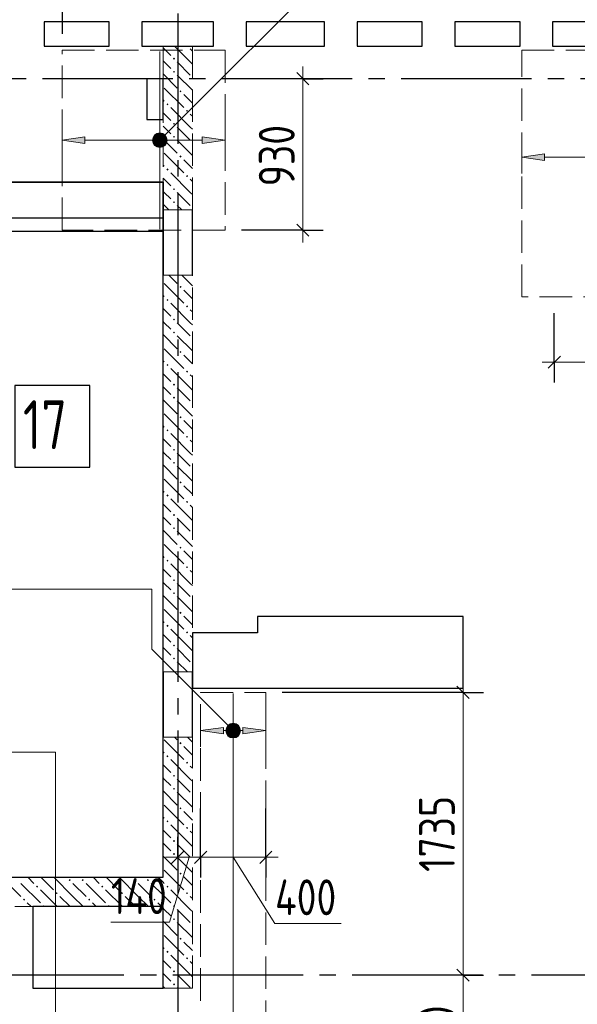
# Model space of a CAD drawing. Header units: millimetres. Extents: x 0 to 61017, y 0 to 42000.
# Tile 10 of 24: x 20670 to 24091, y 28621 to 34662. Entities that reach past the tile are written whole.
import ezdxf

# ---------------------------------------------------------------- set-up
doc = ezdxf.new("R2010")
doc.units = ezdxf.units.MM
doc.linetypes.add('______2', pattern=[270, 200, -70])
doc.linetypes.add('______5', pattern=[1100, 800, -100, 100, -100])
for name, color, linetype, lineweight in [('Standard', 7, 'Continuous', 25), ('ДОП Верх по У', 7, 'Continuous', 25), ('ЖБ Балка Вышележаща', 7, 'Continuous', 25), ('Макрос окна_ макрос двери', 7, 'Continuous', 18), ('Оси', 40, '______5', 18), ('Позиционная метка номер позиции', 7, 'Continuous', 13), ('Примечания', 7, 'Continuous', 25)]:
    doc.layers.add(name, color=color, linetype=linetype, lineweight=lineweight)
for name, color, linetype, lineweight, true_color in [('ЖБ Балка Нижележащая', 7, '______2', 25, 0x8c8cff), ('ЖБ Перекрытие верхний уровень', 7, 'Continuous', 25, 0xe0e0ff), ('ЖБ Стена верхний уровень', 7, 'Continuous', 25, 0x006e00)]:
    doc.layers.add(name, color=color, linetype=linetype, lineweight=lineweight, true_color=true_color)
doc.styles.add('GOST 2.304-81', font='txt')
doc.styles.add('ISOCPEUR', font='txt')

msp = doc.modelspace()

# ---------------------------------------------------------------- hatches: boundary and pattern name
at = {"layer": 'ДОП Верх по У', "linetype": 'Continuous', "lineweight": 13, "transparency": 33554687}
for points in [[(21497.7, 33941.7), (21511.2, 33890.7), (21511.2, 33955.2)], [(21511.2, 33955.2), (21530, 33885.5), (21530, 33960.5)], [(21511.2, 33955.2), (21511.2, 33890.7), (21530, 33885.5)], [(21530, 33960.5), (21530, 33885.5), (21548.7, 33890.7)], [(21530, 33960.5), (21548.7, 33890.7), (21548.7, 33955.2)], [(21548.7, 33955.2), (21548.7, 33890.7), (21562.2, 33904.2)], [(21548.7, 33955.2), (21562.2, 33904.2), (21562.2, 33941.7)], [(21497.7, 33904.2), (21497.7, 33941.7), (21492.5, 33923)], [(21497.7, 33941.7), (21497.7, 33904.2), (21511.2, 33890.7)], [(21562.2, 33941.7), (21562.2, 33904.2), (21567.5, 33923)], [(21790, 33903), (21930, 33923), (21790, 33943)], [(21947.7, 30318.8), (21961.2, 30267.8), (21961.2, 30332.3)], [(21961.2, 30332.3), (21980, 30262.5), (21980, 30337.5)], [(21961.2, 30332.3), (21961.2, 30267.8), (21980, 30262.5)], [(21980, 30337.5), (21980, 30262.5), (21998.7, 30267.8)], [(21980, 30337.5), (21998.7, 30267.8), (21998.7, 30332.3)], [(21998.7, 30332.3), (21998.7, 30267.8), (22012.2, 30281.3)], [(21998.7, 30332.3), (22012.2, 30281.3), (22012.2, 30318.8)], [(21947.7, 30281.3), (21947.7, 30318.8), (21942.5, 30300)], [(21947.7, 30318.8), (21947.7, 30281.3), (21961.2, 30267.8)], [(22012.2, 30318.8), (22012.2, 30281.3), (22017.5, 30300)], [(22040, 30280), (22180, 30300), (22040, 30320)]]:
    msp.add_hatch(color=7, dxfattribs=at).paths.add_polyline_path(points)
for points in [[(21070, 33903), (20930, 33923), (21070, 33943)], [(23890, 33799), (23750, 33819), (23890, 33839)], [(21920, 30280), (21780, 30300), (21920, 30320)]]:
    msp.add_hatch(color=7, dxfattribs=at).paths.add_polyline_path(points, flags=16)
at = {"layer": 'ЖБ Стена верхний уровень', "linetype": 'Continuous', "lineweight": 18, "transparency": 33554687}
for points in [[(21700.3, 34500), (21697, 34496.6), (21693.6, 34500)], [(21610.5, 34423.1), (21616.9, 34429.6), (21623.4, 34423.1), (21616.9, 34416.6)], [(21610.5, 34343.1), (21616.9, 34349.6), (21623.4, 34343.1), (21616.9, 34336.6)], [(21650.5, 34223.1), (21657, 34229.6), (21663.5, 34223.1), (21657, 34216.6)], [(21570.5, 34143.1), (21577, 34149.6), (21583.5, 34143.1), (21577, 34136.6)], [(21690.5, 34103.1), (21697, 34109.6), (21703.4, 34103.1), (21697, 34096.6)], [(21610.5, 34023.1), (21616.9, 34029.6), (21623.4, 34023.1), (21616.9, 34016.6)], [(21610.5, 33943.1), (21616.9, 33949.6), (21623.4, 33943.1), (21616.9, 33936.6)], [(21650.5, 33823.1), (21657, 33829.6), (21663.5, 33823.1), (21657, 33816.6)], [(21570.5, 33743.1), (21577, 33749.6), (21583.5, 33743.1), (21577, 33736.6)], [(21690.5, 33703.1), (21697, 33709.6), (21703.4, 33703.1), (21697, 33696.6)], [(21610.5, 33623.1), (21616.9, 33629.6), (21623.4, 33623.1), (21616.9, 33616.6)], [(21610.5, 33543.1), (21616.9, 33549.6), (21623.4, 33543.1), (21616.9, 33536.6)], [(21650.5, 33023.1), (21657, 33029.6), (21663.5, 33023.1), (21657, 33016.6)], [(21570.5, 32943.1), (21577, 32949.6), (21583.5, 32943.1), (21577, 32936.6)], [(21690.5, 32903.1), (21697, 32909.6), (21703.4, 32903.1), (21697, 32896.6)], [(21610.5, 32823.1), (21616.9, 32829.6), (21623.4, 32823.1), (21616.9, 32816.6)], [(21610.5, 32743.1), (21616.9, 32749.6), (21623.4, 32743.1), (21616.9, 32736.6)], [(21650.5, 32623.1), (21657, 32629.6), (21663.5, 32623.1), (21657, 32616.6)], [(21570.5, 32543.1), (21577, 32549.6), (21583.5, 32543.1), (21577, 32536.6)], [(21690.5, 32503.1), (21697, 32509.6), (21703.4, 32503.1), (21697, 32496.6)], [(21610.5, 32423.1), (21616.9, 32429.6), (21623.4, 32423.1), (21616.9, 32416.6)], [(21610.5, 32343.1), (21616.9, 32349.6), (21623.4, 32343.1), (21616.9, 32336.6)], [(21650.5, 32223.1), (21657, 32229.6), (21663.5, 32223.1), (21657, 32216.6)], [(21570.5, 32143.1), (21577, 32149.6), (21583.5, 32143.1), (21577, 32136.6)], [(21690.5, 32103.1), (21697, 32109.6), (21703.4, 32103.1), (21697, 32096.6)], [(21610.5, 32023.1), (21616.9, 32029.6), (21623.4, 32023.1), (21616.9, 32016.6)], [(21610.5, 31943.1), (21616.9, 31949.6), (21623.4, 31943.1), (21616.9, 31936.6)], [(21650.5, 31823.1), (21657, 31829.6), (21663.5, 31823.1), (21657, 31816.6)], [(21570.5, 31743.1), (21577, 31749.6), (21583.5, 31743.1), (21577, 31736.6)], [(21690.5, 31703.1), (21697, 31709.6), (21703.4, 31703.1), (21697, 31696.6)], [(21610.5, 31623.1), (21616.9, 31629.6), (21623.4, 31623.1), (21616.9, 31616.6)], [(21610.5, 31543.1), (21616.9, 31549.6), (21623.4, 31543.1), (21616.9, 31536.6)], [(21650.5, 31423.1), (21657, 31429.6), (21663.5, 31423.1), (21657, 31416.6)], [(21570.5, 31343.1), (21577, 31349.6), (21583.5, 31343.1), (21577, 31336.6)], [(21690.5, 31303.1), (21697, 31309.6), (21703.4, 31303.1), (21697, 31296.6)], [(21610.5, 31223.1), (21616.9, 31229.6), (21623.4, 31223.1), (21616.9, 31216.6)], [(21610.5, 31143.1), (21616.9, 31149.6), (21623.4, 31143.1), (21616.9, 31136.6)], [(21650.5, 31023.1), (21657, 31029.6), (21663.5, 31023.1), (21657, 31016.6)], [(21570.5, 30943.1), (21577, 30949.6), (21583.5, 30943.1), (21577, 30936.6)], [(21690.5, 30903.1), (21697, 30909.6), (21703.4, 30903.1), (21697, 30896.6)], [(21610.5, 30823.1), (21616.9, 30829.6), (21623.4, 30823.1), (21616.9, 30816.6)], [(21610.5, 30743.1), (21616.9, 30749.6), (21623.4, 30743.1), (21616.9, 30736.6)], [(21650.5, 30223.1), (21657, 30229.6), (21663.5, 30223.1), (21657, 30216.6)], [(21570.5, 30143.1), (21577, 30149.6), (21583.5, 30143.1), (21577, 30136.6)], [(21690.5, 30103.1), (21697, 30109.6), (21703.4, 30103.1), (21697, 30096.6)], [(21610.5, 30023.1), (21616.9, 30029.6), (21623.4, 30023.1), (21616.9, 30016.6)], [(21610.5, 29943.1), (21616.9, 29949.6), (21623.4, 29943.1), (21616.9, 29936.6)], [(21650.5, 29823.1), (21657, 29829.6), (21663.5, 29823.1), (21657, 29816.6)], [(21570.5, 29743.1), (21577, 29749.6), (21583.5, 29743.1), (21577, 29736.6)], [(21690.5, 29703.1), (21697, 29709.6), (21703.4, 29703.1), (21697, 29696.6)], [(21610.5, 29623.1), (21616.9, 29629.6), (21623.4, 29623.1), (21616.9, 29616.6)], [(21610.5, 29543.1), (21616.9, 29549.6), (21623.4, 29543.1), (21616.9, 29536.6)], [(21650.5, 29423.1), (21657, 29429.6), (21663.5, 29423.1), (21657, 29416.6)], [(20970.5, 29383.1), (20977, 29389.6), (20983.5, 29383.1), (20977, 29376.6)], [(21050.5, 29383.1), (21057, 29389.6), (21063.5, 29383.1), (21057, 29376.6)], [(21370.5, 29383.1), (21377, 29389.6), (21383.5, 29383.1), (21377, 29376.6)], [(21450.5, 29383.1), (21457, 29389.6), (21463.5, 29383.1), (21457, 29376.6)], [(20770.5, 29343.1), (20777, 29349.6), (20783.5, 29343.1), (20777, 29336.6)], [(20890.5, 29303.1), (20897, 29309.6), (20903.4, 29303.1), (20897, 29296.6)], [(21170.5, 29343.1), (21177, 29349.6), (21183.5, 29343.1), (21177, 29336.6)], [(21290.5, 29303.1), (21297, 29309.6), (21303.4, 29303.1), (21297, 29296.6)], [(21570.5, 29343.1), (21577, 29349.6), (21583.5, 29343.1), (21577, 29336.6)], [(21690.5, 29303.1), (21697, 29309.6), (21703.4, 29303.1), (21697, 29296.6)], [(20690.5, 29263.1), (20697, 29269.6), (20703.4, 29263.1), (20697, 29256.6)], [(21090.5, 29263.1), (21097, 29269.6), (21103.4, 29263.1), (21097, 29256.6)], [(21490.5, 29263.1), (21497, 29269.6), (21503.4, 29263.1), (21497, 29256.6)], [(20810.5, 29223.1), (20816.9, 29229.6), (20823.4, 29223.1), (20820.3, 29220), (20813.6, 29220)], [(21210.5, 29223.1), (21216.9, 29229.6), (21223.4, 29223.1), (21220.3, 29220), (21213.6, 29220)], [(21610.5, 29223.1), (21616.9, 29229.6), (21623.4, 29223.1), (21616.9, 29216.6)], [(21610.5, 29143.1), (21616.9, 29149.6), (21623.4, 29143.1), (21616.9, 29136.6)], [(21650.5, 29023.1), (21657, 29029.6), (21663.5, 29023.1), (21657, 29016.6)], [(21570.5, 28943.1), (21577, 28949.6), (21583.5, 28943.1), (21577, 28936.6)], [(21690.5, 28903.1), (21697, 28909.6), (21703.4, 28903.1), (21697, 28896.6)], [(21610.5, 28823.1), (21616.9, 28829.6), (21623.4, 28823.1), (21616.9, 28816.6)], [(21610.5, 28743.1), (21616.9, 28749.6), (21623.4, 28743.1), (21616.9, 28736.6)]]:
    msp.add_hatch(color=7, dxfattribs=at).paths.add_polyline_path(points, flags=16)
at = {"layer": 'Позиционная метка номер позиции', "linetype": 'Continuous', "lineweight": 13, "transparency": 33554687}
for points in [[(21486.7, 33934.5), (21561.8, 33891.2), (21498.2, 33954.8)], [(21498.2, 33954.8), (21573.3, 33911.5), (21518.5, 33966.3)], [(21498.2, 33954.8), (21561.8, 33891.2), (21573.3, 33911.5)], [(21518.5, 33966.3), (21573.3, 33911.5), (21573.3, 33934.5)], [(21518.5, 33966.3), (21573.3, 33934.5), (21541.5, 33966.3)], [(21541.5, 33966.3), (21573.3, 33934.5), (21561.8, 33954.8)], [(21486.7, 33911.5), (21541.5, 33879.7), (21486.7, 33934.5)], [(21486.7, 33934.5), (21541.5, 33879.7), (21561.8, 33891.2)], [(21518.5, 33879.7), (21486.7, 33911.5), (21498.2, 33891.2)], [(21486.7, 33911.5), (21518.5, 33879.7), (21541.5, 33879.7)], [(21948.2, 30268.2), (21991.4, 30343.3), (21936.7, 30288.5)], [(21936.7, 30288.5), (21991.4, 30343.3), (21968.5, 30343.3)], [(21936.7, 30288.5), (21968.5, 30343.3), (21936.7, 30311.5)], [(21936.7, 30311.5), (21968.5, 30343.3), (21948.2, 30331.8)], [(21948.2, 30268.2), (22011.8, 30331.8), (21991.4, 30343.3)], [(21968.5, 30256.7), (22011.8, 30331.8), (21948.2, 30268.2)], [(21968.5, 30256.7), (22023.3, 30311.5), (22011.8, 30331.8)], [(21991.4, 30256.7), (22023.3, 30311.5), (21968.5, 30256.7)], [(21991.4, 30256.7), (22023.3, 30288.5), (22023.3, 30311.5)], [(22023.3, 30288.5), (21991.4, 30256.7), (22011.8, 30268.2)]]:
    msp.add_hatch(color=7, dxfattribs=at).paths.add_polyline_path(points)

# ---------------------------------------------------------------- linework, layer by layer
at = {"layer": 'Standard', "color": 251, "linetype": 'Continuous', "lineweight": -3, "true_color": 0x656565, "transparency": 33554687}
for p, q in [((20930, 36650), (20930, 34575)), ((22407.2, 34300), (22030, 34300)), ((22407.2, 34300), (22282.2, 34300)), ((22407.2, 34300), (22532.2, 34300)), ((22407.2, 33371), (22030, 33371)), ((22407.2, 33371), (22282.2, 33371)), ((22407.2, 33371), (22532.2, 33371)), ((23950, 32561), (23950, 32861)), ((23950, 32561), (23950, 32686)), ((23950, 32561), (23950, 32436)), ((23390, 30535), (22280, 30535)), ((23390, 30535), (23265, 30535)), ((23390, 30535), (23515, 30535)), ((21780, 29523), (21780, 29823)), ((22180, 29523), (22180, 29823)), ((21640, 29523), (21640, 29648)), ((21780, 29523), (21780, 29648)), ((22180, 29523), (22180, 29648)), ((21640, 29523), (21640, 29398)), ((21640, 29523), (21640, 29523)), ((21780, 29523), (21780, 29398)), ((22180, 29523), (22180, 29398)), ((23390, 28800), (23265, 28800)), ((23390, 28800), (23515, 28800)), ((23390, 28800), (23390, 28800))]:
    msp.add_line(p, q, dxfattribs=at)
at = {"layer": 'Standard', "color": 7, "linetype": 'Continuous', "lineweight": 25, "transparency": 33554687}
for p, q in [((20820, 34650), (20820, 34500)), ((21220, 34650), (20820, 34650)), ((21220, 34500), (21220, 34650)), ((21420, 34650), (21420, 34500)), ((21860, 34650), (21420, 34650)), ((21860, 34500), (21860, 34650)), ((22060, 34650), (22060, 34500)), ((22540, 34650), (22060, 34650)), ((22540, 34500), (22540, 34650)), ((22740, 34650), (22740, 34500)), ((23140, 34650), (22740, 34650)), ((23140, 34500), (23140, 34650)), ((23340, 34650), (23340, 34500)), ((23740, 34650), (23340, 34650)), ((23740, 34500), (23740, 34650)), ((23940, 34650), (23940, 34500)), ((24340, 34650), (23940, 34650)), ((20820, 34500), (21220, 34500)), ((21420, 34500), (21860, 34500)), ((22060, 34500), (22540, 34500)), ((22740, 34500), (23140, 34500)), ((23340, 34500), (23740, 34500)), ((23940, 34500), (24340, 34500)), ((22369.7, 34337.5), (22444.7, 34262.5)), ((21450, 34300), (21450, 34050)), ((21550, 34300), (21450, 34300)), ((21550, 34050), (21550, 34300)), ((21450, 34050), (21550, 34050)), ((19020, 33665), (21550, 33665)), ((21550, 33665), (19020, 33665)), ((21550, 33665), (21550, 33445)), ((21550, 33445), (21550, 33665)), ((21550, 33445), (19020, 33445)), ((21550, 29400), (21550, 33445)), ((19020, 33365), (21550, 33365)), ((22369.7, 33408.5), (22444.7, 33333.5)), ((23912.5, 32523.5), (23987.5, 32598.5)), ((22130, 31000), (22130, 30900)), ((23390, 31000), (22130, 31000)), ((23390, 30560), (23390, 31000)), ((21730, 30900), (21730, 30560)), ((22130, 30900), (21730, 30900)), ((23352.5, 30572.5), (23427.5, 30497.5)), ((21730, 30560), (23390, 30560)), ((21602.5, 29485.5), (21677.5, 29560.5)), ((21742.5, 29485.5), (21817.5, 29560.5)), ((22142.5, 29485.5), (22217.5, 29560.5)), ((20255, 29400), (21550, 29400)), ((20750, 29220), (20750, 28720)), ((21550, 29220), (20750, 29220)), ((21550, 28720), (21550, 29220)), ((23352.5, 28837.5), (23427.5, 28762.5)), ((20750, 28720), (21550, 28720))]:
    msp.add_line(p, q, dxfattribs=at)
at = {"layer": 'Standard', "color": 7, "linetype": 'Continuous', "lineweight": 13, "transparency": 33554687}
for p, q in [((22407.2, 34300), (22407.2, 34375)), ((22407.2, 33371), (22407.2, 33296)), ((23950, 32561), (23875, 32561)), ((23950, 32561), (24940, 32561)), ((23390, 30535), (23390, 30610)), ((21640, 29523), (21565, 29523)), ((21710, 29523), (21589.3, 29124.5)), ((21640, 29523), (21780, 29523)), ((21780, 29523), (22180, 29523)), ((21980, 29523), (22236.5, 29117.3)), ((22180, 29523), (22255, 29523)), ((21589.3, 29124.5), (21229.6, 29124.5)), ((22236.5, 29117.3), (22643.2, 29117.3)), ((23390, 28800), (23390, 28100))]:
    msp.add_line(p, q, dxfattribs=at)
for points in [[(22407.2, 34300), (22407.2, 33538.9), (22407.2, 33538.9), (22407.2, 33371)], [(23390, 30535), (23390, 29336.7), (23390, 29336.7), (23390, 28800)]]:
    msp.add_lwpolyline(points, dxfattribs=at)
at = {"layer": 'ДОП Верх по У', "color": 7, "linetype": 'Continuous', "lineweight": 18, "transparency": 33554687}
for p, q in [((21530, 33378), (21530, 34468)), ((21980, 28109), (21980, 30529))]:
    msp.add_line(p, q, dxfattribs=at)
at = {"layer": 'ДОП Верх по У', "color": 251, "linetype": 'Continuous', "lineweight": 13, "true_color": 0x494949, "transparency": 33554687}
for p, q in [((20930, 33923), (20930, 34023)), ((21930, 33923), (21930, 34023)), ((21530, 33960.5), (21530, 33960.5)), ((20930, 33923), (21070, 33943)), ((21070, 33903), (20930, 33923)), ((20930, 33923), (20930, 33823)), ((20930, 33923), (20930, 33923)), ((21070, 33943), (21070, 33903)), ((21070, 33923), (21500, 33923)), ((21560, 33923), (21790, 33923)), ((21930, 33923), (21790, 33943)), ((21790, 33943), (21790, 33903)), ((21790, 33903), (21930, 33923)), ((21930, 33923), (21930, 33823)), ((21930, 33923), (21930, 33923)), ((23750, 33819), (23750, 33919)), ((21530, 33885.5), (21530, 33885.5)), ((23750, 33819), (23890, 33839)), ((23890, 33839), (23890, 33799)), ((23890, 33799), (23750, 33819)), ((23750, 33819), (23750, 33719)), ((23750, 33819), (23750, 33819)), ((23890, 33819), (24720, 33819)), ((21780, 30300), (21780, 30400)), ((22180, 30300), (22180, 30400)), ((21980, 30337.5), (21980, 30337.5)), ((21780, 30300), (21920, 30320)), ((21920, 30280), (21780, 30300)), ((21780, 30300), (21780, 30200)), ((21780, 30300), (21780, 30300)), ((21920, 30320), (21920, 30280)), ((21920, 30300), (21950, 30300)), ((22010, 30300), (22040, 30300)), ((22180, 30300), (22040, 30320)), ((22040, 30320), (22040, 30280)), ((22040, 30280), (22180, 30300)), ((22180, 30300), (22180, 30200)), ((22180, 30300), (22180, 30300)), ((21980, 30262.5), (21980, 30262.5))]:
    msp.add_line(p, q, dxfattribs=at)
at = {"layer": 'ДОП Верх по У', "color": 7, "linetype": 'Continuous', "lineweight": 25, "transparency": 33554687}
msp.add_lwpolyline([(20640, 31917.5), (21100, 31917.5), (21100, 32417.5), (20640, 32417.5), (20640, 31917.5)], dxfattribs=at)
at = {"layer": 'ДОП Верх по У', "color": 251, "linetype": 'Continuous', "lineweight": 13, "true_color": 0x494949, "transparency": 33554687}
for centre in [(21530, 33923), (21980, 30300)]:
    msp.add_circle(centre, 37.5, dxfattribs=at)
at = {"layer": 'ЖБ Балка Вышележаща', "color": 7, "linetype": 'Continuous', "lineweight": 18, "transparency": 33554687}
for p, q in [((21550, 33365), (21550, 33445)), ((19020, 33365), (21550, 33365))]:
    msp.add_line(p, q, dxfattribs=at)
at = {"layer": 'ЖБ Балка Нижележащая', "color": 251, "linetype": '______2', "lineweight": 18, "true_color": 0x656565, "transparency": 33554687}
for p, q in [((21550, 33665), (19020, 33665)), ((21550, 33445), (21550, 33665))]:
    msp.add_line(p, q, dxfattribs=at)
at = {"layer": 'ЖБ Перекрытие верхний уровень', "color": 7, "linetype": 'Continuous', "lineweight": 18, "transparency": 33554687}
for p, q in [((20820, 34500), (20820, 34650)), ((20820, 34650), (21220, 34650)), ((21220, 34650), (21220, 34500)), ((21420, 34500), (21420, 34650)), ((21420, 34650), (21860, 34650)), ((21860, 34650), (21860, 34500)), ((22060, 34500), (22060, 34650)), ((22060, 34650), (22540, 34650)), ((22540, 34650), (22540, 34500)), ((22740, 34650), (23140, 34650)), ((22740, 34500), (22740, 34650)), ((23140, 34650), (23140, 34500)), ((23340, 34650), (23740, 34650)), ((23340, 34500), (23340, 34650)), ((23740, 34650), (23740, 34500)), ((23940, 34500), (23940, 34650)), ((23940, 34650), (24340, 34650)), ((21220, 34500), (20820, 34500)), ((21730, 34500), (21420, 34500)), ((21860, 34500), (21730, 34500)), ((22540, 34500), (22060, 34500)), ((23140, 34500), (22740, 34500)), ((23740, 34500), (23340, 34500)), ((24340, 34500), (23940, 34500)), ((21550, 34300), (21450, 34300)), ((21450, 34300), (21450, 34050)), ((21550, 34050), (21550, 34300)), ((21450, 34050), (21550, 34050)), ((19020, 33445), (21550, 33445)), ((21550, 33445), (21550, 29400)), ((23390, 31000), (22130, 31000)), ((22130, 31000), (22130, 30900)), ((23390, 30560), (23390, 31000)), ((22130, 30900), (21730, 30900)), ((21730, 30900), (21730, 30560)), ((21730, 30560), (22130, 30560)), ((22130, 30560), (23390, 30560)), ((21550, 29400), (20255, 29400)), ((21550, 29220), (20750, 29220)), ((20750, 29220), (20750, 28720)), ((21550, 28720), (21550, 29220)), ((20750, 28720), (21550, 28720))]:
    msp.add_line(p, q, dxfattribs=at)
at = {"layer": 'ЖБ Стена верхний уровень', "color": 251, "linetype": '______2', "lineweight": 13, "true_color": 0x656565, "transparency": 33554687}
for p, q in [((21730, 34500), (21550, 34500)), ((21550, 34500), (21550, 33495)), ((21730, 33495), (21730, 34500)), ((21730, 33495), (21550, 33495)), ((21730, 33495), (21550, 33495)), ((21550, 33095), (21730, 33095)), ((21550, 33095), (21730, 33095)), ((21550, 33095), (21550, 30660)), ((21730, 30660), (21730, 33095)), ((21730, 30660), (21550, 30660)), ((21550, 30260), (21730, 30260)), ((21550, 30260), (21550, 29400)), ((21730, 28720), (21730, 30260)), ((21550, 29400), (20255, 29400)), ((19020, 29220), (21550, 29220)), ((21550, 29220), (21550, 28720)), ((21550, 28720), (21730, 28720))]:
    msp.add_line(p, q, dxfattribs=at)
at = {"layer": 'ЖБ Стена верхний уровень', "color": 9, "linetype": 'Continuous', "lineweight": 18, "true_color": 0xc7c7c7, "transparency": 33554687}
for p, q in [((21716.9, 34403.1), (21620.1, 34500)), ((21550, 34490.1), (21597, 34443.1)), ((21716.9, 34483.1), (21730, 34470.1)), ((21557, 34403.1), (21550, 34410.1)), ((21597, 34363.1), (21557, 34403.1)), ((21637, 34403.1), (21716.9, 34323.1)), ((21716.9, 34403.1), (21730, 34390.1)), ((21550, 34330.1), (21637, 34243.1)), ((21637, 34323.1), (21730, 34230.1)), ((21557, 34243.1), (21677, 34123.1)), ((21730, 34150.1), (21677, 34203.1)), ((21550, 34170.1), (21557, 34163.1)), ((21550, 34090.1), (21597, 34043.1)), ((21716.9, 34003.1), (21597, 34123.1)), ((21716.9, 34083.1), (21730, 34070.1)), ((21557, 34003.1), (21550, 34010.1)), ((21597, 33963.1), (21557, 34003.1)), ((21637, 34003.1), (21716.9, 33923.1)), ((21716.9, 34003.1), (21730, 33990.1)), ((21550, 33930.1), (21637, 33843.1)), ((21637, 33923.1), (21730, 33830.1)), ((21557, 33843.1), (21677, 33723.1)), ((21730, 33750.1), (21677, 33803.1)), ((21550, 33770.1), (21557, 33763.1)), ((21716.9, 33603.1), (21597, 33723.1)), ((21550, 33690.1), (21597, 33643.1)), ((21716.9, 33683.1), (21730, 33670.1)), ((21557, 33603.1), (21550, 33610.1)), ((21597, 33563.1), (21557, 33603.1)), ((21637, 33603.1), (21716.9, 33523.1)), ((21716.9, 33603.1), (21730, 33590.1)), ((21550, 33530.1), (21585.1, 33495)), ((21637, 33523.1), (21665.1, 33495)), ((21585.1, 33095), (21637, 33043.1)), ((21557, 33043.1), (21677, 32923.1)), ((21550, 32970.1), (21557, 32963.1)), ((21550, 32890.1), (21597, 32843.1)), ((21716.9, 32803.1), (21597, 32923.1)), ((21557, 32803.1), (21550, 32810.1)), ((21597, 32763.1), (21557, 32803.1)), ((21637, 32803.1), (21716.9, 32723.1)), ((21550, 32730.1), (21637, 32643.1)), ((21557, 32643.1), (21677, 32523.1)), ((21550, 32570.1), (21557, 32563.1)), ((21716.9, 32403.1), (21597, 32523.1)), ((21550, 32490.1), (21597, 32443.1)), ((21557, 32403.1), (21550, 32410.1)), ((21597, 32363.1), (21557, 32403.1)), ((21637, 32403.1), (21716.9, 32323.1)), ((21550, 32330.1), (21637, 32243.1)), ((21557, 32243.1), (21677, 32123.1)), ((21550, 32170.1), (21557, 32163.1)), ((21550, 32090.1), (21597, 32043.1)), ((21716.9, 32003.1), (21597, 32123.1)), ((21557, 32003.1), (21550, 32010.1)), ((21597, 31963.1), (21557, 32003.1)), ((21637, 32003.1), (21716.9, 31923.1)), ((21550, 31930.1), (21637, 31843.1)), ((21557, 31843.1), (21677, 31723.1)), ((21550, 31770.1), (21557, 31763.1)), ((21716.9, 31603.1), (21597, 31723.1)), ((21550, 31690.1), (21597, 31643.1)), ((21557, 31603.1), (21550, 31610.1)), ((21597, 31563.1), (21557, 31603.1)), ((21637, 31603.1), (21716.9, 31523.1)), ((21550, 31530.1), (21637, 31443.1)), ((21557, 31443.1), (21677, 31323.1)), ((21550, 31370.1), (21557, 31363.1)), ((21716.9, 31203.1), (21597, 31323.1)), ((21550, 31290.1), (21597, 31243.1)), ((21557, 31203.1), (21550, 31210.1)), ((21597, 31163.1), (21557, 31203.1)), ((21637, 31203.1), (21716.9, 31123.1)), ((21550, 31130.1), (21637, 31043.1)), ((21557, 31043.1), (21677, 30923.1)), ((21550, 30970.1), (21557, 30963.1)), ((21550, 30890.1), (21597, 30843.1)), ((21716.9, 30803.1), (21597, 30923.1)), ((21557, 30803.1), (21550, 30810.1)), ((21597, 30763.1), (21557, 30803.1)), ((21637, 30803.1), (21716.9, 30723.1)), ((21550, 30730.1), (21620.1, 30660)), ((21637, 30723.1), (21700.1, 30660)), ((21557, 30243.1), (21677, 30123.1)), ((21620.1, 30260), (21637, 30243.1)), ((21550, 30170.1), (21557, 30163.1)), ((21550, 30090.1), (21597, 30043.1)), ((21716.9, 30003.1), (21597, 30123.1)), ((21557, 30003.1), (21550, 30010.1)), ((21597, 29963.1), (21557, 30003.1)), ((21637, 30003.1), (21716.9, 29923.1)), ((21550, 29930.1), (21637, 29843.1)), ((21557, 29843.1), (21677, 29723.1)), ((21550, 29770.1), (21557, 29763.1)), ((21550, 29690.1), (21597, 29643.1)), ((21716.9, 29603.1), (21597, 29723.1)), ((21557, 29603.1), (21550, 29610.1)), ((21597, 29563.1), (21557, 29603.1)), ((21637, 29603.1), (21716.9, 29523.1)), ((21550, 29530.1), (21637, 29443.1)), ((21557, 29443.1), (21677, 29323.1)), ((20597, 29363.1), (20677, 29283.1)), ((20677, 29363.1), (20797, 29243.1)), ((20720.1, 29400), (20757, 29363.1)), ((20800.1, 29400), (20877, 29323.1)), ((20997, 29283.1), (20880.1, 29400)), ((20997, 29363.1), (21077, 29283.1)), ((21077, 29363.1), (21197, 29243.1)), ((21120.1, 29400), (21157, 29363.1)), ((21200.1, 29400), (21277, 29323.1)), ((21397, 29283.1), (21280.1, 29400)), ((21397, 29363.1), (21477, 29283.1)), ((21477, 29363.1), (21550, 29290.1)), ((21520.1, 29400), (21550, 29370.1)), ((21550, 29370.1), (21557, 29363.1)), ((20900.1, 29220), (20797, 29323.1)), ((21300.1, 29220), (21197, 29323.1)), ((21716.9, 29203.1), (21597, 29323.1)), ((20740.1, 29220), (20716.9, 29243.1)), ((20916.9, 29283.1), (20980.1, 29220)), ((20997, 29283.1), (21060.1, 29220)), ((21140.1, 29220), (21116.9, 29243.1)), ((21316.9, 29283.1), (21380.1, 29220)), ((21397, 29283.1), (21460.1, 29220)), ((21540.1, 29220), (21516.9, 29243.1)), ((21550, 29290.1), (21597, 29243.1)), ((21557, 29203.1), (21550, 29210.1)), ((21597, 29163.1), (21557, 29203.1)), ((21637, 29203.1), (21716.9, 29123.1)), ((21550, 29130.1), (21637, 29043.1)), ((21557, 29043.1), (21677, 28923.1)), ((21550, 28970.1), (21557, 28963.1)), ((21550, 28890.1), (21597, 28843.1)), ((21716.9, 28803.1), (21597, 28923.1)), ((21557, 28803.1), (21550, 28810.1)), ((21597, 28763.1), (21557, 28803.1)), ((21637, 28803.1), (21716.9, 28723.1)), ((21550, 28730.1), (21560.1, 28720)), ((21637, 28723.1), (21640.1, 28720))]:
    msp.add_line(p, q, dxfattribs=at)
for points in [[(21665.1, 33095), (21730, 33030.1), (21730, 33030.1), (21730, 33030.1), (21730, 33030.1)], [(21730, 32950.1), (21730, 32950.1), (21730, 32950.1), (21730, 32950.1), (21677, 33003.1)], [(21716.9, 32883.1), (21730, 32870.1), (21730, 32870.1), (21730, 32870.1), (21730, 32870.1)], [(21716.9, 32803.1), (21730, 32790.1), (21730, 32790.1), (21730, 32790.1), (21730, 32790.1)], [(21637, 32723.1), (21730, 32630.1), (21730, 32630.1), (21730, 32630.1), (21730, 32630.1)], [(21730, 32550.1), (21730, 32550.1), (21730, 32550.1), (21730, 32550.1), (21677, 32603.1)], [(21716.9, 32483.1), (21730, 32470.1), (21730, 32470.1), (21730, 32470.1), (21730, 32470.1)], [(21716.9, 32403.1), (21730, 32390.1), (21730, 32390.1), (21730, 32390.1), (21730, 32390.1)], [(21637, 32323.1), (21730, 32230.1), (21730, 32230.1), (21730, 32230.1), (21730, 32230.1)], [(21730, 32150.1), (21730, 32150.1), (21730, 32150.1), (21730, 32150.1), (21677, 32203.1)], [(21716.9, 32083.1), (21730, 32070.1), (21730, 32070.1), (21730, 32070.1), (21730, 32070.1)], [(21716.9, 32003.1), (21730, 31990.1), (21730, 31990.1), (21730, 31990.1), (21730, 31990.1)], [(21637, 31923.1), (21730, 31830.1), (21730, 31830.1), (21730, 31830.1), (21730, 31830.1)], [(21730, 31750.1), (21730, 31750.1), (21730, 31750.1), (21730, 31750.1), (21677, 31803.1)], [(21716.9, 31683.1), (21730, 31670.1), (21730, 31670.1), (21730, 31670.1), (21730, 31670.1)], [(21716.9, 31603.1), (21730, 31590.1), (21730, 31590.1), (21730, 31590.1), (21730, 31590.1)], [(21637, 31523.1), (21730, 31430.1), (21730, 31430.1), (21730, 31430.1), (21730, 31430.1)], [(21730, 31350.1), (21730, 31350.1), (21730, 31350.1), (21730, 31350.1), (21677, 31403.1)], [(21716.9, 31283.1), (21730, 31270.1), (21730, 31270.1), (21730, 31270.1), (21730, 31270.1)], [(21716.9, 31203.1), (21730, 31190.1), (21730, 31190.1), (21730, 31190.1), (21730, 31190.1)], [(21637, 31123.1), (21730, 31030.1), (21730, 31030.1), (21730, 31030.1), (21730, 31030.1)], [(21730, 30950.1), (21730, 30950.1), (21730, 30950.1), (21730, 30950.1), (21677, 31003.1)], [(21716.9, 30883.1), (21730, 30870.1), (21730, 30870.1), (21730, 30870.1), (21730, 30870.1)], [(21716.9, 30803.1), (21730, 30790.1), (21730, 30790.1), (21730, 30790.1), (21730, 30790.1)], [(21700.1, 30260), (21730, 30230.1), (21730, 30230.1)], [(21730, 30150.1), (21730, 30150.1), (21677, 30203.1)], [(21716.9, 30083.1), (21730, 30070.1), (21730, 30070.1)], [(21716.9, 30003.1), (21730, 29990.1), (21730, 29990.1)], [(21637, 29923.1), (21730, 29830.1), (21730, 29830.1)], [(21730, 29750.1), (21730, 29750.1), (21677, 29803.1)], [(21716.9, 29683.1), (21730, 29670.1), (21730, 29670.1)], [(21716.9, 29603.1), (21730, 29590.1), (21730, 29590.1)], [(21637, 29523.1), (21730, 29430.1), (21730, 29430.1)], [(21730, 29350.1), (21730, 29350.1), (21677, 29403.1)], [(21716.9, 29283.1), (21730, 29270.1), (21730, 29270.1)], [(21716.9, 29203.1), (21730, 29190.1), (21730, 29190.1)], [(21637, 29123.1), (21730, 29030.1), (21730, 29030.1)], [(21730, 28950.1), (21730, 28950.1), (21677, 29003.1)], [(21716.9, 28883.1), (21730, 28870.1), (21730, 28870.1)], [(21716.9, 28803.1), (21730, 28790.1), (21730, 28790.1)]]:
    msp.add_lwpolyline(points, dxfattribs=at)
at = {"layer": 'Макрос окна_ макрос двери', "color": 7, "linetype": 'Continuous', "lineweight": -3, "transparency": 33554687}
for p, q in [((21550, 33495), (21550, 33095)), ((21550, 33495), (21550, 33095)), ((21730, 33095), (21730, 33495)), ((21730, 33095), (21730, 33495)), ((21550, 30660), (21550, 30260)), ((21730, 30260), (21730, 30660))]:
    msp.add_line(p, q, dxfattribs=at)
at = {"layer": 'Оси', "color": 8, "linetype": '______5', "lineweight": -3, "transparency": 33554687}
for p, q in [((21640, 38000), (21640, 15970)), ((50210, 34300), (3600, 34300)), ((50210, 34300), (3600, 34300)), ((49910, 28800), (3600, 28800))]:
    msp.add_line(p, q, dxfattribs=at)
at = {"layer": 'Позиционная метка номер позиции', "color": 7, "linetype": 'Continuous', "lineweight": 13, "transparency": 33554687}
for p, q in [((21498.2, 33954.8), (21498.2, 33954.8)), ((21561.8, 33954.8), (21561.8, 33954.8)), ((21498.2, 33891.2), (21498.2, 33891.2)), ((21561.8, 33891.2), (21561.8, 33891.2)), ((21948.2, 30331.8), (21948.2, 30331.8)), ((22011.8, 30331.8), (22011.8, 30331.8)), ((21948.2, 30268.2), (21948.2, 30268.2)), ((22011.8, 30268.2), (22011.8, 30268.2))]:
    msp.add_line(p, q, dxfattribs=at)
for points in [[(21530, 33923), (22640.1, 35033.2), (22640.1, 37150), (25140.1, 37150)], [(21980, 30300), (21480, 30800), (21480, 31167.5), (18390, 31167.5)], [(21390, 27496.8), (20890, 27996.8), (20890, 30167.5), (18390, 30167.5)]]:
    msp.add_lwpolyline(points, dxfattribs=at)
for centre in [(21530, 33923), (21980, 30300)]:
    msp.add_circle(centre, 45, dxfattribs=at)
at = {"layer": 'Примечания', "color": 7, "linetype": '______2', "lineweight": 18, "transparency": 33554687}
for p, q in [((20930, 34475), (21930, 34475)), ((20930, 33371), (20930, 34475)), ((21930, 34475), (21930, 33371)), ((23750, 34475), (25950, 34475)), ((23750, 32961), (23750, 34475)), ((21930, 33371), (20930, 33371)), ((25950, 32961), (23750, 32961)), ((21780, 30535), (22180, 30535)), ((21780, 28103), (21780, 30535)), ((22180, 30535), (22180, 28103))]:
    msp.add_line(p, q, dxfattribs=at)

# ---------------------------------------------------------------- texts
at = {"layer": 'Standard', "color": 7, "linetype": 'Continuous', "lineweight": 25, "transparency": 33554687, "char_height": 220, "attachment_point": 7, "rotation": 90, "style": 'GOST 2.304-81'}
for s, insert, width in [('930', (22357.2, 33640), 516.39), ('1735', (23340, 29433), 594.595), ('700', (23340, 28246.7), 531.973)]:
    msp.add_mtext(s, dxfattribs=dict(at, insert=insert, width=width))
at = {"layer": 'Standard', "color": 7, "linetype": 'Continuous', "lineweight": 25, "transparency": 33554687, "char_height": 220, "attachment_point": 7, "style": 'GOST 2.304-81'}
for s, insert, width in [('140', (21229.6, 29174.5), 485.085), ('400', (22236.5, 29167.3), 531.967)]:
    msp.add_mtext(s, dxfattribs=dict(at, insert=insert, width=width))
at = {"layer": 'ДОП Верх по У', "color": 7, "linetype": 'Continuous', "lineweight": 13, "transparency": 33554687, "insert": (20690, 32027.5), "char_height": 300, "width": 472.289, "attachment_point": 7, "style": 'ISOCPEUR'}
msp.add_mtext('\\W0.75;17', dxfattribs=at)

doc.saveas('drawing.dxf')
